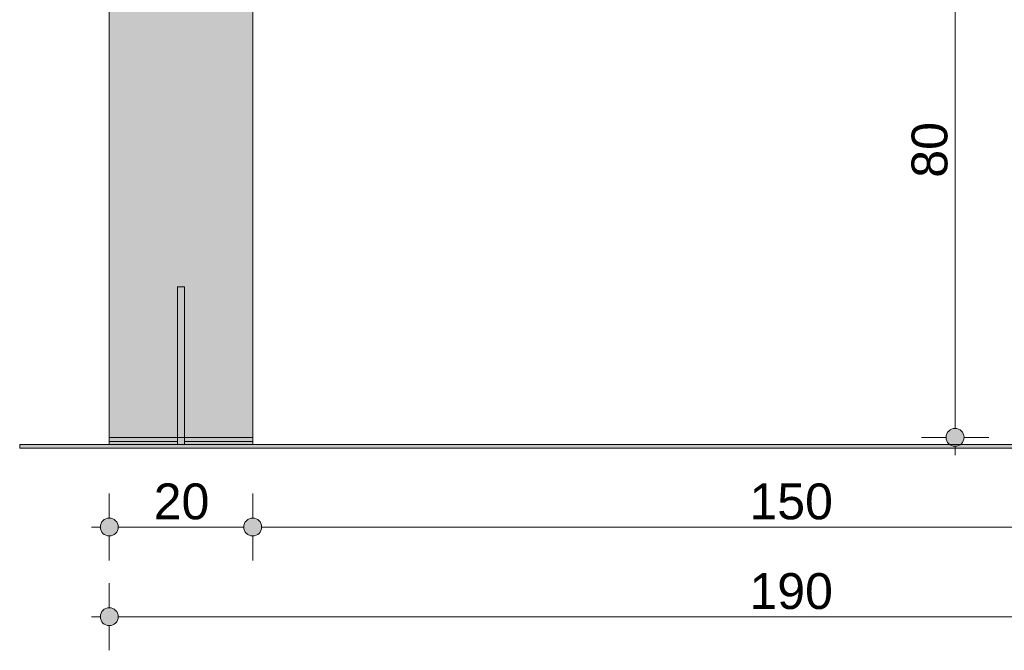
# Model space of a CAD drawing. Header units: millimetres. Extents: x 64850 to 1408875, y -594029 to 57306.
# Tile 10 of 58: x 1394368 to 1395741, y -594029 to -593149. Entities that reach past the tile are written whole.
import ezdxf

# ---------------------------------------------------------------- set-up
doc = ezdxf.new("R2010")
doc.units = ezdxf.units.MM
doc.header["$MEASUREMENT"] = 0
for name, color, linetype in [('_podstawa stalowa', 7, 'Continuous'), ('Konstrukcja - Słupy', 7, 'Continuous'), ('Sytuacja - Teren', 7, 'Continuous'), ('Wnętrze - Umeblowanie', 7, 'Continuous'), ('Wymiarowanie - Ogólne', 7, 'Continuous')]:
    doc.layers.add(name, color=color, linetype=linetype)
for name, color, linetype, lineweight in [('_podstawa stalowa_Nr_pióra__1', 7, 'Continuous', 13), ('Konstrukcja - Słupy_Nr_pióra__1', 7, 'Continuous', 13), ('Sytuacja - Teren_Nr_pióra__1', 7, 'Continuous', 13), ('Wnętrze - Umeblowanie_Nr_pióra__1', 7, 'Continuous', 13), ('Wymiarowanie - Ogólne_Nr_pióra__46', 5, 'Continuous', 15)]:
    doc.layers.add(name, color=color, linetype=linetype, lineweight=lineweight)
doc.layers.add('Wymiarowanie - Ogólne_Nr_pióra__45', color=7, linetype='Continuous', lineweight=15, true_color=0x40a5ff)
doc.layers.add('Wymiarowanie - Ogólne_Nr_pióra__85', color=7, linetype='Continuous', lineweight=13, true_color=0x80c2ff)
doc.styles.add('STYL_AUTOMATYCZNY_1', font='arial.ttf')
doc.dimstyles.new('STYL_AUTOMATYCZNY__1', dxfattribs={"dimtxt": 50, "dimasz": 47.5, "dimexe": 0.18, "dimexo": 0.0625, "dimgap": 0, "dimtad": 1, "dimtih": 1, "dimtoh": 1, "dimdec": 0, "dimlfac": 0.1, "dimzin": 0, "dimdsep": 46, "dimtxsty": 'STYL_AUTOMATYCZNY_1', "dimblk": 'ARROWHEAD_11', "dimblk1": 'ARROWHEAD_11', "dimblk2": 'ARROWHEAD_11', "dimcen": 0.09, "dimse1": 1, "dimse2": 1, "dimclrd": 256, "dimclre": 256, "dimclrt": 5, "dimazin": 0, "dimtfac": 1, "dimtdec": 4, "dimtmove": 0, "dimatfit": 3, "dimfxl": 1, "dimtolj": 1, "dimtzin": 0, "dimarcsym": 0})
doc.dimstyles.new('STYL_AUTOMATYCZNY__2', dxfattribs={"dimtxt": 50, "dimasz": 47.5, "dimexe": 0.18, "dimexo": 0.0625, "dimgap": 0, "dimtad": 1, "dimdec": 0, "dimlfac": 0.1, "dimzin": 0, "dimdsep": 46, "dimtxsty": 'STYL_AUTOMATYCZNY_1', "dimblk": 'ARROWHEAD_11', "dimblk1": 'ARROWHEAD_11', "dimblk2": 'ARROWHEAD_11', "dimcen": 0.09, "dimse1": 1, "dimse2": 1, "dimclrd": 256, "dimclre": 256, "dimclrt": 5, "dimazin": 0, "dimtfac": 1, "dimtdec": 4, "dimtmove": 0, "dimatfit": 3, "dimfxl": 1, "dimtolj": 1, "dimtzin": 0, "dimarcsym": 0})

# ---------------------------------------------------------------- blocks, each defined once
blk = doc.blocks.new('ElemPrzekroju_3_1', base_point=(1312326.8, -593731.7))
at = {"layer": 'Konstrukcja - Słupy', "linetype": 'Continuous', "lineweight": 0, "true_color": 0x000000}
for points in [[(1394492.9, -592651.4), (1394492.9, -592738), (1394592.9, -592738), (1394592.9, -592731.7), (1394592.9, -592651.4)], [(1394585.4, -592651.4), (1394585.4, -592738), (1394592.9, -592738), (1394592.9, -592651.4)], [(1394492.9, -593731.7), (1394587.9, -593731.7), (1394587.9, -593521.7), (1394597.9, -593521.7), (1394597.9, -593731.7), (1394692.9, -593731.7), (1394692.9, -592931.7), (1394592.9, -592931.7), (1394592.9, -592738), (1394492.9, -592738)], [(1394577.9, -592952.9), (1394692.9, -592952.9), (1394692.9, -592931.7), (1394592.9, -592931.7), (1394592.9, -592738), (1394585.4, -592738), (1394577.9, -592752.9)]]:
    blk.add_hatch(color=18, dxfattribs=at).paths.add_polyline_path(points)
at = {"layer": 'Konstrukcja - Słupy_Nr_pióra__1', "color": 7, "linetype": 'Continuous', "lineweight": 13}
for p, q in [((1394492.9, -592651.4), (1394592.9, -592651.4)), ((1394492.9, -592738), (1394492.9, -592651.4)), ((1394492.9, -593731.7), (1394492.9, -592738)), ((1394592.9, -592738), (1394492.9, -592738)), ((1394692.9, -593731.7), (1394692.9, -592931.7)), ((1394492.9, -593731.7), (1394587.9, -593731.7)), ((1394587.9, -593731.7), (1394597.9, -593731.7)), ((1394597.9, -593731.7), (1394692.9, -593731.7))]:
    blk.add_line(p, q, dxfattribs=at)
blk = doc.blocks.new('ElemPrzekroju_7_1', base_point=(1312326.8, -593731.7))
at = {"layer": 'Sytuacja - Teren', "linetype": 'Continuous', "lineweight": 0, "true_color": 0x000000}
blk.add_hatch(color=18, dxfattribs=at).paths.add_polyline_path([(1394367.9, -593746.7), (1396517.9, -593746.7), (1396517.9, -593741.7), (1394367.9, -593741.7)])
at = {"layer": 'Sytuacja - Teren_Nr_pióra__1', "color": 7, "linetype": 'Continuous', "lineweight": 13}
for p, q in [((1394367.9, -593741.7), (1396517.9, -593741.7)), ((1394367.9, -593741.7), (1394367.9, -593746.7)), ((1394367.9, -593746.7), (1396517.9, -593746.7))]:
    blk.add_line(p, q, dxfattribs=at)
blk = doc.blocks.new('ElemPrzekroju_8_1', base_point=(1312326.8, -593731.7))
at = {"layer": 'Wnętrze - Umeblowanie', "linetype": 'Continuous', "lineweight": 0, "true_color": 0x000000}
for points in [[(1394492.9, -593737.7), (1394587.9, -593737.7), (1394587.9, -593731.7), (1394492.9, -593731.7)], [(1394492.9, -593737.7), (1394587.9, -593737.7), (1394587.9, -593731.7), (1394492.9, -593731.7)], [(1394492.9, -593739.4), (1394587.9, -593739.4), (1394587.9, -593737.7), (1394492.9, -593737.7)], [(1394492.9, -593739.4), (1394587.9, -593739.4), (1394587.9, -593737.7), (1394492.9, -593737.7)], [(1394492.9, -593739.4), (1394492.9, -593741.7), (1394587.9, -593741.7), (1394587.9, -593739.4)], [(1394492.9, -593739.4), (1394492.9, -593741.7), (1394587.9, -593741.7), (1394587.9, -593739.4)]]:
    blk.add_hatch(color=18, dxfattribs=at).paths.add_polyline_path(points)
at = {"layer": 'Wnętrze - Umeblowanie_Nr_pióra__1', "color": 7, "linetype": 'Continuous', "lineweight": 13}
for p, q in [((1394492.9, -593737.7), (1394492.9, -593731.7)), ((1394492.9, -593739.4), (1394492.9, -593737.7)), ((1394492.9, -593737.7), (1394587.9, -593737.7)), ((1394492.9, -593741.7), (1394492.9, -593739.4))]:
    blk.add_line(p, q, dxfattribs=at)
blk = doc.blocks.new('ElemPrzekroju_9_1', base_point=(1312326.8, -593731.7))
at = {"layer": 'Wnętrze - Umeblowanie', "linetype": 'Continuous', "lineweight": 0, "true_color": 0x000000}
for points in [[(1394692.9, -593737.7), (1394692.9, -593731.7), (1394597.9, -593731.7), (1394597.9, -593737.7)], [(1394692.9, -593731.7), (1394597.9, -593731.7), (1394597.9, -593737.7), (1394688.6, -593737.7)], [(1394692.9, -593739.4), (1394692.9, -593737.7), (1394597.9, -593737.7), (1394597.9, -593739.4)], [(1394692.9, -593739.4), (1394692.9, -593737.7), (1394597.9, -593737.7), (1394597.9, -593739.4)], [(1394597.9, -593739.4), (1394597.9, -593741.7), (1394692.9, -593741.7), (1394692.9, -593739.4)], [(1394692.9, -593739.4), (1394597.9, -593739.4), (1394597.9, -593741.7), (1394691, -593741.7)]]:
    blk.add_hatch(color=18, dxfattribs=at).paths.add_polyline_path(points)
at = {"layer": 'Wnętrze - Umeblowanie_Nr_pióra__1', "color": 7, "linetype": 'Continuous', "lineweight": 13}
for p, q in [((1394692.9, -593737.7), (1394692.9, -593731.7)), ((1394692.9, -593737.7), (1394597.9, -593737.7)), ((1394692.9, -593739.4), (1394692.9, -593737.7)), ((1394692.9, -593741.7), (1394692.9, -593739.4))]:
    blk.add_line(p, q, dxfattribs=at)
blk = doc.blocks.new('ElemPrzekroju_12_1', base_point=(1312326.8, -593731.7))
at = {"layer": '_podstawa stalowa', "linetype": 'Continuous', "lineweight": 0, "true_color": 0x000000}
for points in [[(1394587.9, -593521.7), (1394587.9, -593741.7), (1394597.9, -593741.7), (1394597.9, -593521.7)], [(1394587.9, -593521.7), (1394587.9, -593731.7), (1394597.9, -593731.7), (1394597.9, -593521.7)]]:
    blk.add_hatch(color=18, dxfattribs=at).paths.add_polyline_path(points)
at = {"layer": '_podstawa stalowa_Nr_pióra__1', "color": 7, "linetype": 'Continuous', "lineweight": 13}
for p, q in [((1394587.9, -593521.7), (1394597.9, -593521.7)), ((1394587.9, -593731.7), (1394587.9, -593521.7)), ((1394597.9, -593731.7), (1394597.9, -593521.7)), ((1394587.9, -593741.7), (1394587.9, -593731.7)), ((1394597.9, -593741.7), (1394597.9, -593731.7))]:
    blk.add_line(p, q, dxfattribs=at)
blk = doc.blocks.new('*D34', base_point=(1312326.8, -593731.7))
at = {"layer": 'Wymiarowanie - Ogólne_Nr_pióra__45', "linetype": 'Continuous', "lineweight": 15, "true_color": 0x40a5ff}
for points in [[(1394480.4, -593856.7), (1394481.3, -593861.5), (1394484, -593865.5), (1394488.1, -593868.2), (1394492.9, -593869.2), (1394497.7, -593868.2), (1394501.7, -593865.5), (1394504.4, -593861.5), (1394505.4, -593856.7), (1394504.4, -593851.9), (1394501.7, -593847.9), (1394497.7, -593845.1), (1394492.9, -593844.2), (1394488.1, -593845.1), (1394484, -593847.9), (1394481.3, -593851.9)], [(1394680.4, -593856.7), (1394681.3, -593861.5), (1394684, -593865.5), (1394688.1, -593868.2), (1394692.9, -593869.2), (1394697.7, -593868.2), (1394701.7, -593865.5), (1394704.4, -593861.5), (1394705.4, -593856.7), (1394704.4, -593851.9), (1394701.7, -593847.9), (1394697.7, -593845.1), (1394692.9, -593844.2), (1394688.1, -593845.1), (1394684, -593847.9), (1394681.3, -593851.9)]]:
    blk.add_hatch(color=161, dxfattribs=at).paths.add_polyline_path(points)
at = {"layer": 'Wymiarowanie - Ogólne_Nr_pióra__45', "color": 161, "linetype": 'Continuous', "lineweight": 15, "true_color": 0x40a5ff}
for centre in [(1394492.9, -593856.7), (1394692.9, -593856.7)]:
    blk.add_circle(centre, 12.5, dxfattribs=at)
at = {"layer": 'Wymiarowanie - Ogólne_Nr_pióra__85', "color": 151, "linetype": 'Continuous', "lineweight": 13, "true_color": 0x80c2ff}
for p, q in [((1394492.9, -593844.2), (1394492.9, -593809.8)), ((1394692.9, -593844.2), (1394692.9, -593809.8)), ((1394467.9, -593856.7), (1394480.4, -593856.7)), ((1394492.9, -593903.6), (1394492.9, -593869.2)), ((1394505.4, -593856.7), (1394680.4, -593856.7)), ((1394692.9, -593903.6), (1394692.9, -593869.2))]:
    blk.add_line(p, q, dxfattribs=at)
at = {"layer": 'Wymiarowanie - Ogólne_Nr_pióra__46', "color": 5, "lineweight": 15, "insert": (1394554.8, -593846.7), "char_height": 50, "attachment_point": 7, "style": 'STYL_AUTOMATYCZNY_1'}
blk.add_mtext('\\A1;{\\pql;\\fArial|b0|i0|c238|p0;\\W1.000000;20}', dxfattribs=at)
blk = doc.blocks.new('ARROWHEAD_11')
at = {"color": 0, "linetype": 'Continuous', "lineweight": 0}
blk.add_line((0, 0), (-1, 0), dxfattribs=at)
at = {"color": 0, "linetype": 'Continuous', "lineweight": 0, "const_width": 0.25, "flags": 128}
blk.add_lwpolyline([(-0.125, 0, 1), (0.125, 0, 1)], format="xyb", close=True, dxfattribs=at)
blk = doc.blocks.new('*D35', base_point=(1312326.8, -593731.7))
at = {"layer": 'Wymiarowanie - Ogólne_Nr_pióra__45', "linetype": 'Continuous', "lineweight": 15, "true_color": 0x40a5ff}
for points in [[(1394680.4, -593856.7), (1394681.3, -593861.5), (1394684, -593865.5), (1394688.1, -593868.2), (1394692.9, -593869.2), (1394697.7, -593868.2), (1394701.7, -593865.5), (1394704.4, -593861.5), (1394705.4, -593856.7), (1394704.4, -593851.9), (1394701.7, -593847.9), (1394697.7, -593845.1), (1394692.9, -593844.2), (1394688.1, -593845.1), (1394684, -593847.9), (1394681.3, -593851.9)], [(1396180.4, -593856.7), (1396181.3, -593861.5), (1396184, -593865.5), (1396188.1, -593868.2), (1396192.9, -593869.2), (1396197.7, -593868.2), (1396201.7, -593865.5), (1396204.4, -593861.5), (1396205.4, -593856.7), (1396204.4, -593851.9), (1396201.7, -593847.9), (1396197.7, -593845.1), (1396192.9, -593844.2), (1396188.1, -593845.1), (1396184, -593847.9), (1396181.3, -593851.9)]]:
    blk.add_hatch(color=161, dxfattribs=at).paths.add_polyline_path(points)
at = {"layer": 'Wymiarowanie - Ogólne_Nr_pióra__45', "color": 161, "linetype": 'Continuous', "lineweight": 15, "true_color": 0x40a5ff}
for centre in [(1394692.9, -593856.7), (1396192.9, -593856.7)]:
    blk.add_circle(centre, 12.5, dxfattribs=at)
at = {"layer": 'Wymiarowanie - Ogólne_Nr_pióra__85', "color": 151, "linetype": 'Continuous', "lineweight": 13, "true_color": 0x80c2ff}
for p, q in [((1394692.9, -593844.2), (1394692.9, -593809.8)), ((1396192.9, -593844.2), (1396192.9, -593809.8)), ((1394692.9, -593903.6), (1394692.9, -593869.2)), ((1394705.4, -593856.7), (1396180.4, -593856.7)), ((1396192.9, -593903.6), (1396192.9, -593869.2))]:
    blk.add_line(p, q, dxfattribs=at)
at = {"layer": 'Wymiarowanie - Ogólne_Nr_pióra__46', "color": 5, "lineweight": 15, "insert": (1395385.7, -593846.7), "char_height": 50, "attachment_point": 7, "style": 'STYL_AUTOMATYCZNY_1'}
blk.add_mtext('\\A1;{\\pql;\\fArial|b0|i0|c238|p0;\\W1.000000;150}', dxfattribs=at)
blk = doc.blocks.new('*D37', base_point=(1312326.8, -593731.7))
at = {"layer": 'Wymiarowanie - Ogólne_Nr_pióra__45', "linetype": 'Continuous', "lineweight": 15, "true_color": 0x40a5ff}
for points in [[(1394480.4, -593981.7), (1394481.3, -593986.5), (1394484, -593990.5), (1394488.1, -593993.2), (1394492.9, -593994.2), (1394497.7, -593993.2), (1394501.7, -593990.5), (1394504.4, -593986.5), (1394505.4, -593981.7), (1394504.4, -593976.9), (1394501.7, -593972.9), (1394497.7, -593970.1), (1394492.9, -593969.2), (1394488.1, -593970.1), (1394484, -593972.9), (1394481.3, -593976.9)], [(1396380.4, -593981.7), (1396381.3, -593986.5), (1396384, -593990.5), (1396388.1, -593993.2), (1396392.9, -593994.2), (1396397.7, -593993.2), (1396401.7, -593990.5), (1396404.4, -593986.5), (1396405.4, -593981.7), (1396404.4, -593976.9), (1396401.7, -593972.9), (1396397.7, -593970.1), (1396392.9, -593969.2), (1396388.1, -593970.1), (1396384, -593972.9), (1396381.3, -593976.9)]]:
    blk.add_hatch(color=161, dxfattribs=at).paths.add_polyline_path(points)
at = {"layer": 'Wymiarowanie - Ogólne_Nr_pióra__45', "color": 161, "linetype": 'Continuous', "lineweight": 15, "true_color": 0x40a5ff}
for centre in [(1394492.9, -593981.7), (1396392.9, -593981.7)]:
    blk.add_circle(centre, 12.5, dxfattribs=at)
at = {"layer": 'Wymiarowanie - Ogólne_Nr_pióra__85', "color": 151, "linetype": 'Continuous', "lineweight": 13, "true_color": 0x80c2ff}
for p, q in [((1394492.9, -593969.2), (1394492.9, -593934.8)), ((1396392.9, -593969.2), (1396392.9, -593934.8)), ((1394467.9, -593981.7), (1394480.4, -593981.7)), ((1394505.4, -593981.7), (1396380.4, -593981.7)), ((1396405.4, -593981.7), (1396417.9, -593981.7)), ((1394492.9, -594028.6), (1394492.9, -593994.2)), ((1396392.9, -594028.6), (1396392.9, -593994.2))]:
    blk.add_line(p, q, dxfattribs=at)
at = {"layer": 'Wymiarowanie - Ogólne_Nr_pióra__46', "color": 5, "lineweight": 15, "insert": (1395385.7, -593971.7), "char_height": 50, "attachment_point": 7, "style": 'STYL_AUTOMATYCZNY_1'}
blk.add_mtext('\\A1;{\\pql;\\fArial|b0|i0|c238|p0;\\W1.000000;190}', dxfattribs=at)
blk = doc.blocks.new('*D42', base_point=(1312326.8, -593731.7))
at = {"layer": 'Wymiarowanie - Ogólne_Nr_pióra__45', "linetype": 'Continuous', "lineweight": 15, "true_color": 0x40a5ff}
for points in [[(1395660.1, -592931.7), (1395661, -592936.5), (1395663.7, -592940.5), (1395667.8, -592943.2), (1395672.6, -592944.2), (1395677.4, -592943.2), (1395681.4, -592940.5), (1395684.1, -592936.5), (1395685.1, -592931.7), (1395684.1, -592926.9), (1395681.4, -592922.9), (1395677.4, -592920.1), (1395672.6, -592919.2), (1395667.8, -592920.1), (1395663.7, -592922.9), (1395661, -592926.9)], [(1395660.1, -593731.7), (1395661, -593736.5), (1395663.7, -593740.5), (1395667.8, -593743.2), (1395672.6, -593744.2), (1395677.4, -593743.2), (1395681.4, -593740.5), (1395684.1, -593736.5), (1395685.1, -593731.7), (1395684.1, -593726.9), (1395681.4, -593722.9), (1395677.4, -593720.1), (1395672.6, -593719.2), (1395667.8, -593720.1), (1395663.7, -593722.9), (1395661, -593726.9)]]:
    blk.add_hatch(color=161, dxfattribs=at).paths.add_polyline_path(points)
at = {"layer": 'Wymiarowanie - Ogólne_Nr_pióra__45', "color": 161, "linetype": 'Continuous', "lineweight": 15, "true_color": 0x40a5ff}
for centre in [(1395672.6, -592931.7), (1395672.6, -593731.7)]:
    blk.add_circle(centre, 12.5, dxfattribs=at)
at = {"layer": 'Wymiarowanie - Ogólne_Nr_pióra__85', "color": 151, "linetype": 'Continuous', "lineweight": 13, "true_color": 0x80c2ff}
for p, q in [((1395660.1, -592931.7), (1395625.7, -592931.7)), ((1395719.5, -592931.7), (1395685.1, -592931.7)), ((1395672.6, -593719.2), (1395672.6, -592944.2)), ((1395660.1, -593731.7), (1395625.7, -593731.7)), ((1395719.5, -593731.7), (1395685.1, -593731.7)), ((1395672.6, -593756.7), (1395672.6, -593744.2))]:
    blk.add_line(p, q, dxfattribs=at)
at = {"layer": 'Wymiarowanie - Ogólne_Nr_pióra__46', "color": 5, "lineweight": 15, "insert": (1395662.6, -593369.8), "char_height": 50, "attachment_point": 7, "rotation": 90, "style": 'STYL_AUTOMATYCZNY_1'}
blk.add_mtext('\\A1;{\\pql;\\fArial|b0|i0|c238|p0;\\W1.000000;80}', dxfattribs=at)

msp = doc.modelspace()

# ---------------------------------------------------------------- block references
at = {"layer": '_podstawa stalowa', "lineweight": 0}
msp.add_blockref('ElemPrzekroju_12_1', (1312326.8, -593731.7), dxfattribs=at)
at = {"layer": 'Konstrukcja - Słupy', "lineweight": 0}
msp.add_blockref('ElemPrzekroju_3_1', (1312326.8, -593731.7), dxfattribs=at)
at = {"layer": 'Sytuacja - Teren', "lineweight": 0}
msp.add_blockref('ElemPrzekroju_7_1', (1312326.8, -593731.7), dxfattribs=at)
at = {"layer": 'Wnętrze - Umeblowanie', "lineweight": 0}
for name in ['ElemPrzekroju_8_1', 'ElemPrzekroju_9_1']:
    msp.add_blockref(name, (1312326.8, -593731.7), dxfattribs=at)

# ---------------------------------------------------------------- dimensions: what is measured, and where the dimension line sits
at = {"layer": 'Wymiarowanie - Ogólne', "color": 151, "linetype": 'Continuous', "lineweight": 13, "true_color": 0x80c2ff}
dim = msp.add_linear_dim(base=(1395672.6, -592931.7), p1=(1394492.9, -593731.7), p2=(1394592.9, -592931.7), angle=90, dimstyle='STYL_AUTOMATYCZNY__2', dxfattribs=at)
dim.commit()
dim.dimension.update_dxf_attribs({"geometry": '*D42', "text_midpoint": (1395637.6, -593331.8), "dimtype": 160, "text_rotation": 90})
for base, p1, p2, picture, middle in [((1394692.9, -593856.7), (1394492.9, -593731.7), (1394692.9, -593731.7), '*D34', (1394592.8, -593821.7)), ((1396392.9, -593981.7), (1394492.9, -593731.7), (1396392.9, -593731.7), '*D37', (1395442.8, -593946.7)), ((1396192.9, -593856.7), (1394692.9, -593731.7), (1396192.9, -593731.7), '*D35', (1395442.8, -593821.7))]:
    dim = msp.add_linear_dim(base=base, p1=p1, p2=p2, dimstyle='STYL_AUTOMATYCZNY__1', dxfattribs=at)
    dim.commit()
    dim.dimension.update_dxf_attribs({"geometry": picture, "text_midpoint": middle, "dimtype": 160})

doc.saveas('drawing.dxf')
